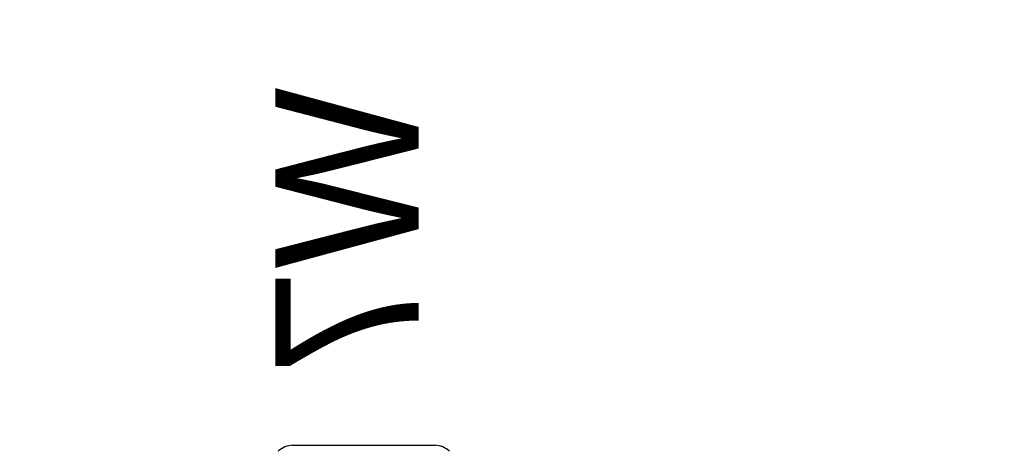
# Model space of a CAD drawing. Header units: millimetres. Extents: x -165365 to -33565, y 7406 to 103342.
# Tile 55 of 256: x -121221 to -120256, y 41171 to 41594. Entities that reach past the tile are written whole.
import ezdxf

# ---------------------------------------------------------------- set-up
doc = ezdxf.new("R2010")
doc.units = ezdxf.units.MM
doc.header["$MEASUREMENT"] = 0
doc.linetypes.add('ACAD_ISO03W100', pattern=[150, 60, -90])
doc.layers.add('100L-2_2-4P_DXF_CONTINUOUS_LINE', color=7, linetype='Continuous')
doc.layers.add('ELEK CIENKIE', color=80, linetype='Continuous')

# ---------------------------------------------------------------- blocks, each defined once
blk = doc.blocks.new('VVS075_FLX1_450_2.2_4x1_v2_t')
at = {"layer": '100L-2_2-4P_DXF_CONTINUOUS_LINE', "color": 0, "linetype": 'Continuous'}
blk.add_line((604.42, 771.72), (604.42, 632.28), dxfattribs=at)
for centre, start, end in [((584.42, 771.72), 0, 45), ((584.42, 632.28), 315, 0)]:
    blk.add_arc(centre, 20, start, end, dxfattribs=at)
blk = doc.blocks.new('A$C67C8932A')
at = {"extrusion": (1.22461e-16, 0, -1)}
blk.add_blockref('VVS075_FLX1_450_2.2_4x1_v2_t', (-1337, 735.96), dxfattribs=at)
at = {"insert": (382.33, 1524.77), "char_height": 140.623, "attachment_point": 1}
blk.add_mtext('W7', dxfattribs=at)

msp = doc.modelspace()

# ---------------------------------------------------------------- linework, layer by layer
at = {"layer": 'ELEK CIENKIE', "color": 232, "linetype": 'ACAD_ISO03W100', "ltscale": 3}
msp.add_circle((-126312.31976, 39885.75), 7540, dxfattribs=at)

# ---------------------------------------------------------------- block references
at = {"xscale": -1, "rotation": 89.99999999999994}
msp.add_blockref('A$C67C8932A', (-119445.68841, 41909.86168), dxfattribs=at)

doc.saveas('drawing.dxf')
